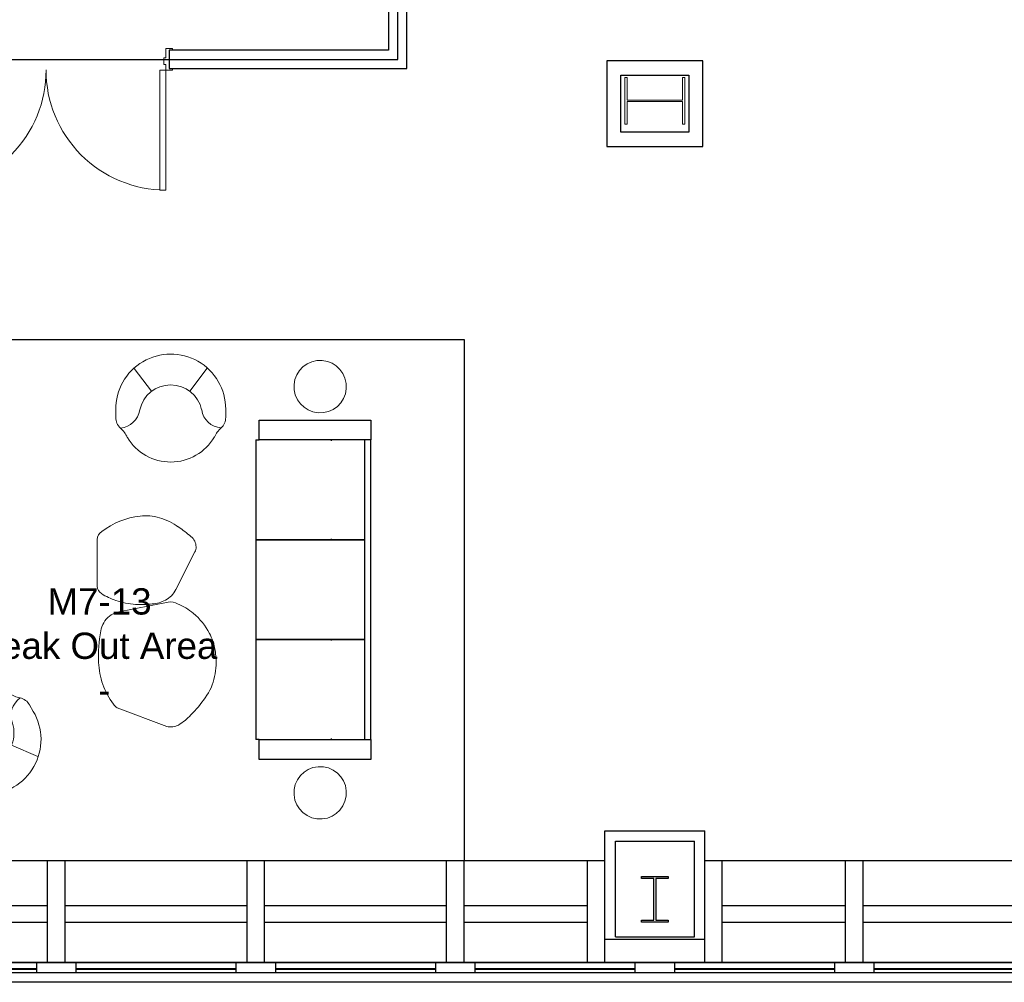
# Model space of a CAD drawing. Header units: inches. Extents: x -1 to 4727, y -3 to 1727.
# Tile 54 of 163: x 2351 to 2647, y -3 to 286. Entities that reach past the tile are written whole.
import ezdxf

# ---------------------------------------------------------------- set-up
doc = ezdxf.new("R2010")
doc.units = ezdxf.units.IN
doc.header["$LTSCALE"] = 42
doc.header["$MEASUREMENT"] = 0
doc.layers.get('0').update_dxf_attribs({"linetype": 'CONTINUOUS'})
for name, color, linetype in [('A-GLAZ', 8, 'CONTINUOUS'), ('A-WALL', 7, 'CONTINUOUS'), ('I-DOOR', 9, 'CONTINUOUS'), ('I-FURN', 8, 'CONTINUOUS'), ('I-FURN-CHAR', 9, 'CONTINUOUS'), ('I-WALL', 8, 'CONTINUOUS'), ('Room Names & IDs', 7, 'CONTINUOUS'), ('S-COLS', 7, 'CONTINUOUS'), ('triGrossAreaLayer', 7, 'CONTINUOUS'), ('triLabelLayer', 7, 'CONTINUOUS'), ('triMeasuredGrossAreaLayer', 7, 'CONTINUOUS'), ('triSpaceLayer', 7, 'CONTINUOUS')]:
    doc.layers.add(name, color=color, linetype=linetype)
doc.styles.add('PDF Helvetica', font='Helvetica.ttf')
doc.styles.get("Standard").update_dxf_attribs({"font": 'romans.shx'})

# ---------------------------------------------------------------- blocks, each defined once
blk = doc.blocks.new('Haworth_Dalia_Lounge_Chair - HCCE-DLL1-1R-2899360-FURNITURE PLAN - FLOOR 09 - EAST')
at = {"lineweight": 9}
for p, q in [((-10.95, 12.49), (-5.74, 5.59)), ((10.95, 12.49), (5.74, 5.59)), ((-16.52, 0.03), (-16.52, -2.25)), ((16.56, -2.25), (16.56, 0.25))]:
    blk.add_line(p, q, dxfattribs=at)
for centre, radius, start, end in [((0.02, 0.25), 16.54, 360, 180.7352), ((0, -2.02), 9.53, 12.2273, 167.7727), ((-12.23, -2.25), 4.3, 180, 227.9612), ((-15.69, 0.98), 6.44, 275.0695, 351.2719), ((15.69, 0.98), 6.44, 188.7281, 264.9305), ((12.25, -2.25), 4.3, 312, 360), ((-20.74, -11.7), 8.42, 23.9899, 47.9722), ((20.77, -11.7), 8.42, 132, 155.1093), ((0.01, -0.46), 15.21, 210.8985, 329.6075)]:
    blk.add_arc(centre, radius, start, end, dxfattribs=at)
blk = doc.blocks.new('Knoll_Studio_Platner_Tables_Side - Table-1450439-FURNITURE PLAN - FLOOR 09 - EAST')
at = {"lineweight": 9}
for start, end in [(90, 270), (270, 90)]:
    blk.add_arc((0, 0), 7.88, start, end, dxfattribs=at)
blk = doc.blocks.new('Knoll_Studio_Platner_Tables_Side - Table-2144196-FURNITURE PLAN - FLOOR 09 - EAST')
at = {"lineweight": 9}
for start, end in [(90, 270), (270, 90)]:
    blk.add_arc((0, 0), 7.88, start, end, dxfattribs=at)
blk = doc.blocks.new('Bernhardt-Design_Table_Clue_L30 - CL30-5293438-FURNITURE PLAN - FLOOR 09 - EAST')
at = {"lineweight": 9}
for p, q in [((-12.62, 6.57), (-12.62, -7.04)), ((11.01, -8.48), (16.77, 2.84)), ((-12.62, -7.04), (-12.61, -7.5))]:
    blk.add_line(p, q, dxfattribs=at)
for centre, radius, start, end in [((2.81, -9.22), 22.99, 96.3616, 127.6384), ((1.9, -1.1), 14.81, 73.6384, 96.3616), ((0.52, -5.79), 19.7, 54.9453, 73.6384), ((-9.79, 6.54), 2.83, 120.5502, 179.4498), ((-16.42, -29.94), 49.21, 49.492, 54.9453), ((13.05, 4.25), 4.07, 1.3734, 52.2187), ((13.96, 4.27), 3.16, 332.9961, 1.3734), ((-9.87, -7.38), 2.74, 182.4225, 237.5775), ((4.36, -5.09), 7.46, 298.2747, 332.9961), ((-1.71, 5.46), 17.96, 237.5775, 252.8815), ((0.16, 7.73), 20.71, 249.7882, 266.5465), ((3.56, -3.59), 9.16, 272.2115, 298.2747), ((0.44, 12.34), 25.33, 266.5465, 277.8766)]:
    blk.add_arc(centre, radius, start, end, dxfattribs=at)
blk = doc.blocks.new('Bernhardt-Design_Table_Clue_L38 - CL38-5296646-FURNITURE PLAN - FLOOR 09 - EAST')
at = {"lineweight": 9}
for p, q in [((-16.72, -7.01), (-15.14, 8.58)), ((20.48, -2.73), (10.84, -15.36))]:
    blk.add_line(p, q, dxfattribs=at)
for centre, radius, start, end in [((0.78, -0.9), 18.89, 92.3617, 100.1573), ((0.57, -0.44), 18.43, 79.8427, 91.771), ((0.78, -0.9), 18.89, 100.1573, 123.8427), ((0.04, -3.38), 21.42, 61.2608, 79.8427), ((2.48, 1.06), 16.35, 36.7392, 61.2608), ((1.35, -1.75), 19.92, 123.8427, 139.7135), ((-11.21, 8.19), 3.95, 131.7781, 174.2219), ((-9, -9.15), 31.68, 26.884, 39.116), ((5.53, -3.23), 16.1, 14.5224, 31.4776), ((15.76, -0.06), 5.43, 330.5277, 9.25), ((-10.75, -7.3), 5.98, 177.2782, 202.3616), ((-9.38, -6.74), 7.45, 202.3616, 242.9493), ((6.91, 25.16), 43.27, 242.9493, 255.5058), ((1.79, 5.36), 22.82, 255.5058, 272.4942), ((1.79, 5.36), 22.82, 272.4942, 289.5058), ((7.7, -11.34), 5.1, 289.5058, 308.0148)]:
    blk.add_arc(centre, radius, start, end, dxfattribs=at)
blk = doc.blocks.new('Sofa 3 Seat 6 Inch Arm - Stylex - NYC Wrapover - Gensler Design - Default-1893784-FURNITURE PLAN - FLOOR 09 - EAST')
for p, q in [((-45, 34.5), (-51, 34.5)), ((-51, 34.5), (-51, 1)), ((-45, 32.62), (-45, 34.5)), ((-45, 34.5), (45, 34.5)), ((-45, 32.62), (-45, 34.5)), ((-45, 32.37), (-45, 32.62)), ((-15, 32.62), (-45, 32.62)), ((-15, 32.37), (-15, 32.62)), ((-15, 32.62), (-15, 32.37)), ((15, 32.62), (-15, 32.62)), ((15, 32.62), (15, 32.37)), ((45, 32.62), (15, 32.62)), ((15, 32.37), (15, 32.62)), ((45, 34.5), (45, 32.62)), ((45, 34.5), (45, 32.62)), ((51, 34.5), (45, 34.5)), ((45, 32.62), (45, 32.37)), ((51, 1), (51, 34.5)), ((-45, 25.59), (-45, 32.37)), ((-15, 25.59), (-15, 32.37)), ((-15, 32.37), (-15, 25.59)), ((15, 32.37), (15, 25.59)), ((15, 25.59), (15, 32.37)), ((45, 32.37), (45, 25.59)), ((-45, 25.12), (-45, 25.59)), ((-45, 24.09), (-45, 25.12)), ((-45, 1), (-45, 24.12)), ((-15, 25.12), (-15, 25.59)), ((-15, 25.59), (-15, 25.12)), ((-15, 22.75), (-15, 25.12)), ((-15, 25.12), (-15, 22.75)), ((15, 25.59), (15, 25.12)), ((15, 25.12), (15, 25.59)), ((15, 25.12), (15, 22.75)), ((15, 22.75), (15, 25.12)), ((45, 25.59), (45, 25.12)), ((45, 25.12), (45, 24.09)), ((45, 24.12), (45, 1)), ((-45, 22.75), (-44.74, 22.75)), ((-15.26, 22.75), (-15, 22.75)), ((-15, 22.75), (-14.74, 22.75)), ((-15, 22.75), (-15, 0)), ((-15, 0), (-15, 22.75)), ((14.74, 22.75), (15, 22.75)), ((15, 0), (15, 22.75)), ((15, 22.75), (15.26, 22.75)), ((15, 22.75), (15, 0)), ((44.74, 22.75), (45, 22.75)), ((-51, 1), (-45, 1)), ((-45, 1), (-45, 0)), ((-44.64, 0), (-45, 0)), ((-15.36, 0), (-44.64, 0)), ((-15, 0), (-15.36, 0)), ((-14.64, 0), (-15, 0)), ((14.64, 0), (-14.64, 0)), ((15, 0), (14.64, 0)), ((15.36, 0), (15, 0)), ((44.64, 0), (15.36, 0)), ((45, 0), (44.64, 0)), ((45, 0), (45, 1)), ((45, 1), (51, 1))]:
    blk.add_line(p, q)
blk = doc.blocks.new('EXT WALL')
at = {"layer": 'A-GLAZ'}
for p, q in [((2283.63, -416.94), (5175.63, -416.94)), ((2823.63, -416.94), (2823.63, -420)), ((2835.63, -416.94), (2823.63, -416.94)), ((2835.63, -420), (2835.63, -416.94)), ((2883.63, -416.94), (2883.63, -420)), ((2895.63, -416.94), (2883.63, -416.94)), ((2895.63, -420), (2895.63, -416.94)), ((2943.63, -416.94), (2943.63, -420)), ((2955.63, -416.94), (2943.63, -416.94)), ((2955.63, -420), (2955.63, -416.94)), ((3003.63, -416.94), (3003.63, -420)), ((3015.63, -416.94), (3003.63, -416.94)), ((3015.63, -420), (3015.63, -416.94)), ((3063.63, -416.94), (3063.63, -420)), ((3075.63, -416.94), (3063.63, -416.94)), ((3075.63, -420), (3075.63, -416.94)), ((2775.63, -418.81), (2823.63, -418.81)), ((2775.63, -419), (2823.63, -419)), ((2775.63, -420), (2823.63, -420)), ((2823.63, -420), (2835.63, -420)), ((2835.63, -418.81), (2883.63, -418.81)), ((2835.63, -419), (2883.63, -419)), ((2835.63, -420), (2883.63, -420)), ((2883.63, -420), (2895.63, -420)), ((2895.63, -418.81), (2943.63, -418.81)), ((2895.63, -419), (2943.63, -419)), ((2895.63, -420), (2943.63, -420)), ((2943.63, -420), (2955.63, -420)), ((2955.63, -418.81), (3003.63, -418.81)), ((2955.63, -419), (3003.63, -419)), ((2955.63, -420), (3003.63, -420)), ((3003.63, -420), (3015.63, -420)), ((3015.63, -418.81), (3063.63, -418.81)), ((3015.63, -419), (3063.63, -419)), ((3015.63, -420), (3063.63, -420)), ((3063.63, -420), (3075.63, -420)), ((3075.63, -418.81), (3123.63, -418.81)), ((3075.63, -419), (3123.63, -419)), ((3075.63, -420), (3123.63, -420))]:
    blk.add_line(p, q, dxfattribs=at)
blk.add_lwpolyline([(843.63, -180), (2295.63, -180), (2295.63, -172.94), (2298.13, -172.94), (2298.13, -212), (2267.63, -212), (2267.63, -404), (2274.88, -404), (2274.88, -412.75), (2283.63, -412.75), (2283.63, -420), (5175.63, -420)], dxfattribs=at)
at = {"layer": 'A-WALL'}
for p, q in [((2994.63, -377.44), (3024.63, -377.44)), ((2994.63, -416.94), (2994.63, -377.44)), ((3024.63, -416.94), (3024.63, -377.44)), ((2997.76, -380.56), (3021.51, -380.56)), ((2997.76, -409.31), (2997.76, -380.56)), ((3021.51, -409.31), (3021.51, -380.56)), ((2994.63, -386.44), (2664.63, -386.44)), ((2827.01, -416.94), (2827.01, -386.44)), ((2832.26, -416.94), (2832.26, -386.44)), ((2887.01, -416.94), (2887.01, -386.44)), ((2892.26, -416.94), (2892.26, -386.44)), ((2947.01, -416.94), (2947.01, -386.44)), ((2952.26, -416.94), (2952.26, -386.44)), ((2989.38, -416.94), (2989.38, -386.44)), ((3354.63, -386.44), (3024.63, -386.44)), ((3029.88, -416.94), (3029.88, -386.44)), ((3067.01, -416.94), (3067.01, -386.44)), ((3072.26, -416.94), (3072.26, -386.44)), ((2827.01, -400), (2772.26, -400)), ((2887.01, -400), (2832.26, -400)), ((2947.01, -400), (2892.26, -400)), ((2989.38, -400), (2952.26, -400)), ((3067.01, -400), (3029.88, -400)), ((3127.01, -400), (3072.26, -400)), ((2827.01, -405), (2772.26, -405)), ((2887.01, -405), (2832.26, -405)), ((2947.01, -405), (2892.26, -405)), ((2989.38, -405), (2952.26, -405)), ((3067.01, -405), (3029.88, -405)), ((3127.01, -405), (3072.26, -405)), ((2994.63, -409.94), (3024.63, -409.94)), ((2997.76, -409.31), (3021.51, -409.31))]:
    blk.add_line(p, q, dxfattribs=at)
blk = doc.blocks.new('W-Wide Flange-Column - W14X120-2731369-FURNITURE PLAN - FLOOR 09 - EAST')
at = {"lineweight": 18}
for p, q in [((7, 9), (-7, 9)), ((-7, 9), (-7, 8.29)), ((7, 8.29), (7, 9)), ((-7, 8.29), (-0.22, 8.29)), ((-0.22, 8.29), (-0.22, -8.29)), ((0.22, -8.29), (0.22, 8.29)), ((0.22, 8.29), (7, 8.29)), ((-0.22, -8.29), (-7, -8.29)), ((-7, -8.29), (-7, -9)), ((7, -8.29), (0.22, -8.29)), ((7, -9), (7, -8.29)), ((-7, -9), (7, -9))]:
    blk.add_line(p, q, dxfattribs=at)
blk = doc.blocks.new('columns')
at = {"layer": 'S-COLS'}
for p, q in [((3005.63, -391.17), (3013.63, -391.17)), ((3005.63, -391.7), (3005.63, -391.17)), ((3009.37, -391.7), (3005.63, -391.7)), ((3009.37, -404.3), (3009.37, -391.7)), ((3009.9, -391.7), (3009.9, -404.3)), ((3013.63, -391.7), (3009.9, -391.7)), ((3013.63, -391.17), (3013.63, -391.7)), ((3005.63, -404.3), (3009.37, -404.3)), ((3005.63, -404.83), (3005.63, -404.3)), ((3013.63, -404.83), (3005.63, -404.83)), ((3009.9, -404.3), (3013.63, -404.3)), ((3013.63, -404.3), (3013.63, -404.83))]:
    blk.add_line(p, q, dxfattribs=at)
at = {"layer": 'S-COLS', "rotation": 269.9999999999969}
blk.add_blockref('W-Wide Flange-Column - W14X120-2731369-FURNITURE PLAN - FLOOR 09 - EAST', (3009.63, -158), dxfattribs=at)

msp = doc.modelspace()

# ---------------------------------------------------------------- linework, layer by layer
at = {"layer": 'I-DOOR', "lineweight": 18}
for p, q in [((2394.93, 277.69), (2396.93, 277.69)), ((2394.93, 274.94), (2394.93, 277.69)), ((2395.93, 277.19), (2395.93, 271.69)), ((2396.93, 277.19), (2395.93, 277.19)), ((2396.93, 277.69), (2396.93, 277.19)), ((2394.3, 274.94), (2394.93, 274.94)), ((2394.3, 272.94), (2394.3, 274.94)), ((2394.93, 272.94), (2394.3, 272.94)), ((2394.93, 271.19), (2394.93, 272.94)), ((2393.18, 271.19), (2393.18, 235.19)), ((2394.93, 271.19), (2393.18, 271.19)), ((2394.93, 271.19), (2394.93, 235.19)), ((2396.93, 271.19), (2394.93, 271.19)), ((2395.93, 271.69), (2396.93, 271.69)), ((2396.93, 271.69), (2396.93, 271.19)), ((2394.93, 235.19), (2393.18, 235.19))]:
    msp.add_line(p, q, dxfattribs=at)
at = {"layer": 'I-DOOR', "lineweight": 9}
for centre, start, end in [((2322.93, 271.19), 270, 0.2053), ((2394.93, 271.19), 179.7947, 270)]:
    msp.add_arc(centre, 36, start, end, dxfattribs=at)
at = {"layer": 'I-WALL'}
for p, q in [((2467.43, 271.69), (2467.43, 577.74)), ((2461.93, 567.99), (2461.93, 277.19)), ((2461.93, 277.19), (2395.93, 277.19)), ((2395.93, 277.19), (2395.93, 271.69)), ((2527.56, 273.99), (2527.56, 248.31)), ((2556.44, 273.99), (2527.56, 273.99)), ((2556.44, 248.31), (2556.44, 273.99)), ((2395.93, 271.69), (2467.43, 271.69)), ((2531.81, 252.56), (2531.81, 269.74)), ((2531.81, 269.74), (2552.19, 269.74)), ((2552.19, 269.74), (2552.19, 252.56)), ((2552.19, 252.56), (2531.81, 252.56)), ((2527.56, 248.31), (2556.44, 248.31))]:
    msp.add_line(p, q, dxfattribs=at)
at = {"layer": 'triGrossAreaLayer'}
msp.add_lwpolyline([(3810.86, -2.94), (1822, -2.94), (1822, 22), (1797.06, 22), (1797.06, 202), (1839.06, 202), (1839.06, 244.69), (1822, 244.69), (1822, 237.06), (382, 237.06)], dxfattribs=at)
at = {"layer": 'triMeasuredGrossAreaLayer'}
msp.add_lwpolyline([(3810.86, 3.06), (1828, 3.06), (1828, 28), (1803.06, 28), (1803.06, 196), (1845.06, 196), (1845.06, 250.69), (1816, 250.69), (1816, 250.69), (1816, 243.06), (388, 243.06)], dxfattribs=at)
at = {"layer": 'triSpaceLayer'}
for points in [[(2193.44, 572.87), (2193.44, 547.94), (2172.75, 547.94), (2172.75, 359.06), (2171.25, 359.06), (2171.25, 274.44), (2464.68, 274.44), (2464.68, 572.87)], [(2484.62, 33.56), (2253.05, 33.56), (2253.05, 190.25), (2484.62, 190.25)]]:
    msp.add_lwpolyline(points, close=True, dxfattribs=at)

# ---------------------------------------------------------------- block references
at = {"layer": 'A-WALL'}
msp.add_blockref('EXT WALL', (-467.63, 420), dxfattribs=at)
at = {"layer": 'I-FURN'}
for name, p, rotation in [('Knoll_Studio_Platner_Tables_Side - Table-1450439-FURNITURE PLAN - FLOOR 09 - EAST', (2441.35, 176.1), 6.999999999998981), ('Bernhardt-Design_Table_Clue_L38 - CL38-5296646-FURNITURE PLAN - FLOOR 09 - EAST', (2391.87, 94.35), 286.9247387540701), ('Knoll_Studio_Platner_Tables_Side - Table-2144196-FURNITURE PLAN - FLOOR 09 - EAST', (2441.35, 54.01), 353.0000000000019)]:
    msp.add_blockref(name, p, dxfattribs=dict(at, rotation=rotation))
at = {"layer": 'I-FURN', "xscale": -1, "rotation": 270.0000000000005}
msp.add_blockref('Sofa 3 Seat 6 Inch Arm - Stylex - NYC Wrapover - Gensler Design - Default-1893784-FURNITURE PLAN - FLOOR 09 - EAST', (2422.04, 115.06), dxfattribs=at)
at = {"layer": 'I-FURN'}
msp.add_blockref('Bernhardt-Design_Table_Clue_L30 - CL30-5293438-FURNITURE PLAN - FLOOR 09 - EAST', (2386.93, 123.57), dxfattribs=at)
at = {"layer": 'I-FURN-CHAR'}
for p, rotation in [((2396.4, 169.1), 0.05792183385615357), ((2340.76, 70.25), 210.0579218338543)]:
    msp.add_blockref('Haworth_Dalia_Lounge_Chair - HCCE-DLL1-1R-2899360-FURNITURE PLAN - FLOOR 09 - EAST', p, dxfattribs=dict(at, rotation=rotation))
at = {"layer": 'S-COLS'}
msp.add_blockref('columns', (-467.63, 420), dxfattribs=at)

# ---------------------------------------------------------------- texts
at = {"layer": 'Room Names & IDs', "attachment_point": 4, "style": 'PDF Helvetica'}
for s, insert, char_height in [('M7-13', (2359.36, 111.49), 7.902), ('Break Out Area', (2334.36, 98.16), 7.9024), ('-', (2374.61, 84.83), 7.9)]:
    msp.add_mtext(s, dxfattribs=dict(at, insert=insert, char_height=char_height))
at = {"layer": 'triLabelLayer', "color": 7, "insert": (2368.84, 111.9), "char_height": 10, "attachment_point": 5}
msp.add_mtext('{\\fSansSerif;\\H0.01;}', dxfattribs=at)

doc.saveas('drawing.dxf')
